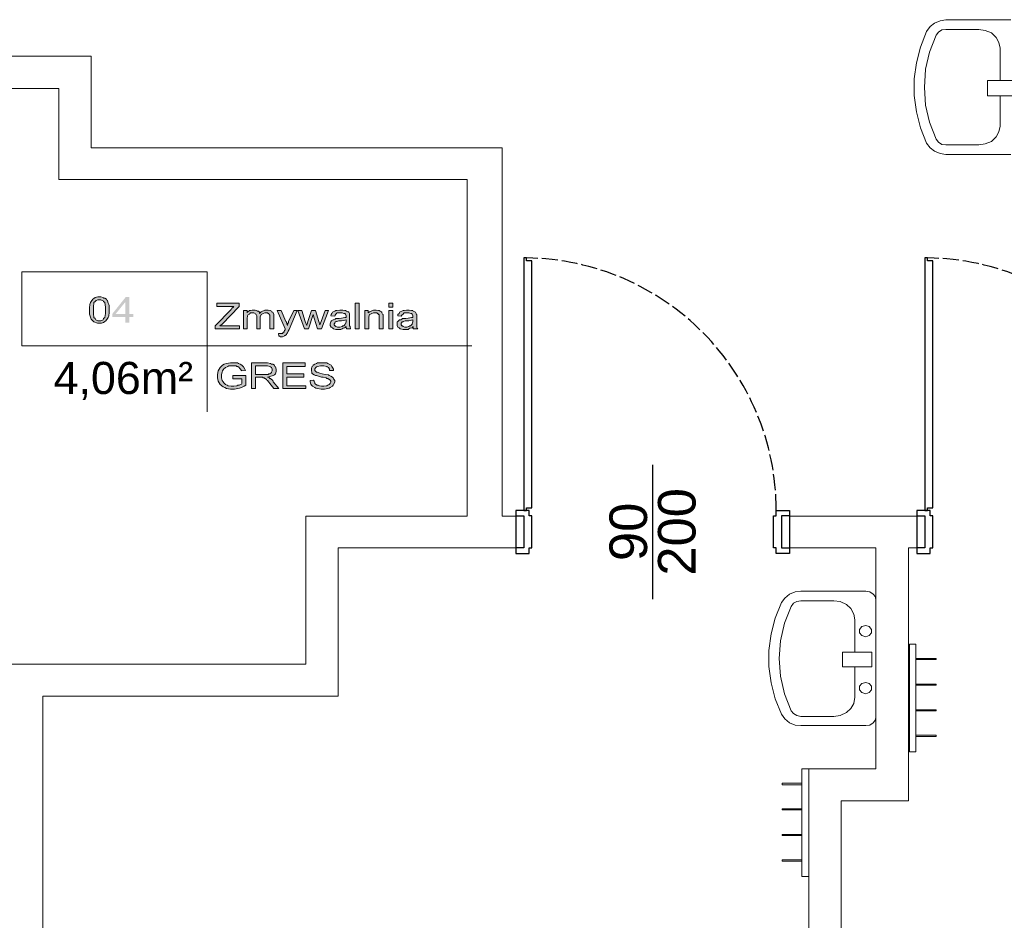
# Model space of a CAD drawing. Header units: millimetres. Extents: x 126553 to 403692, y -95821 to 38049.
# Tile 203 of 256: x 222663 to 223029, y 12925 to 13261. Entities that reach past the tile are written whole.
import ezdxf
from ezdxf.enums import TextEntityAlignment as Align

# ---------------------------------------------------------------- set-up
doc = ezdxf.new("R2010")
doc.units = ezdxf.units.MM
doc.linetypes.add('ACAD_ISO02W100', pattern=[15, 12, -3])
for name, color, linetype, lineweight in [('A4_opis stolarki dla drzwi parametrycznych', 101, 'Continuous', 13), ('opisy', 7, 'Continuous', 18), ('ŚCIANY GRUBE', 7, 'Continuous', 20)]:
    doc.layers.add(name, color=color, linetype=linetype, lineweight=lineweight)
doc.styles.add('A4_opis stolarki dla drzwi parametrycznych', font='arial.ttf')
doc.styles.add('PDF Arial', font='arial.ttf')

msp = doc.modelspace()

# ---------------------------------------------------------------- hatches: boundary and pattern name
at = {"layer": 'opisy'}
h = msp.add_hatch(color=7, dxfattribs=at)
h.paths.add_polyline_path([(222688.48639, 13152.53318), (222688.48639, 13153.38124), (222688.69841, 13154.65333), (222688.91042, 13155.28937), (222689.12243, 13155.7134), (222689.75848, 13156.56145), (222690.1825, 13156.77347), (222690.60653, 13157.1975), (222691.6666, 13157.40951), (222692.72667, 13157.40951), (222693.57473, 13157.1975), (222693.78674, 13156.98548), (222694.21077, 13156.98548), (222694.84681, 13156.56145), (222695.05883, 13156.13742), (222695.27084, 13155.92541), (222695.48286, 13155.07735), (222695.69487, 13154.65333), (222695.90689, 13154.2293), (222695.90689, 13151.68513), (222695.69487, 13150.20103), (222695.48286, 13149.777), (222695.27084, 13149.35297), (222694.6348, 13148.50492), (222694.21077, 13148.2929), (222693.78674, 13147.86887), (222692.93869, 13147.65686), (222691.45459, 13147.65686), (222690.1825, 13148.08089), (222689.54646, 13148.71693), (222689.12243, 13149.14096), (222688.48639, 13151.04909), (222688.48639, 13152.53318)], flags=0)
h.paths.add_polyline_path([(222689.97049, 13152.53318), (222689.97049, 13151.2611), (222690.1825, 13149.777), (222690.60653, 13149.35297), (222690.81855, 13148.92895), (222691.6666, 13148.50492), (222692.72667, 13148.50492), (222693.57473, 13148.92895), (222693.78674, 13149.35297), (222694.21077, 13149.777), (222694.42279, 13151.2611), (222694.42279, 13153.59326), (222694.21077, 13155.28937), (222693.78674, 13155.7134), (222693.57473, 13155.92541), (222692.72667, 13156.34944), (222691.6666, 13156.34944), (222691.03056, 13156.13742), (222690.60653, 13155.7134), (222690.1825, 13155.28937), (222689.97049, 13153.59326), (222689.97049, 13152.53318)], flags=0)
h.paths.add_polyline_path([(222701.84328, 13147.86887), (222701.84328, 13149.98902), (222696.96696, 13149.98902), (222696.96696, 13151.04909), (222702.05529, 13157.40951), (222703.32738, 13157.40951), (222703.32738, 13151.04909), (222704.81148, 13151.04909), (222704.81148, 13149.98902), (222703.32738, 13149.98902), (222703.32738, 13147.86887)], flags=0)
h.paths.add_polyline_path([(222701.84328, 13151.04909), (222701.84328, 13155.50138), (222698.23904, 13151.04909)], flags=0)
h = msp.add_hatch(color=7, dxfattribs=at)
h.paths.add_polyline_path([(222735.34151, 13145.53672), (222735.34151, 13146.59679), (222741.2779, 13152.7452), (222741.48992, 13153.16923), (222742.12596, 13153.59326), (222742.33797, 13153.80527), (222735.97755, 13153.80527), (222735.97755, 13155.07735), (222744.2461, 13155.07735), (222744.2461, 13153.80527), (222737.88568, 13147.23283), (222737.03762, 13146.59679), (222744.45812, 13146.59679), (222744.45812, 13145.53672)], flags=0)
h.paths.add_polyline_path([(222745.94221, 13145.53672), (222745.94221, 13152.32117), (222747.2143, 13152.32117), (222747.2143, 13151.47311), (222747.2143, 13151.68513), (222747.85034, 13152.10916), (222748.06236, 13152.32117), (222748.48638, 13152.32117), (222749.12243, 13152.53318), (222750.1825, 13152.53318), (222750.81854, 13152.32117), (222751.03055, 13152.10916), (222751.45458, 13152.10916), (222751.87861, 13151.68513), (222751.87861, 13151.2611), (222752.51465, 13151.89714), (222753.78674, 13152.53318), (222755.05882, 13152.53318), (222756.11889, 13152.32117), (222756.33091, 13151.89714), (222756.75493, 13151.68513), (222757.17896, 13150.83707), (222757.17896, 13145.53672), (222755.69486, 13145.53672), (222755.69486, 13150.62506), (222755.48285, 13150.83707), (222755.48285, 13151.04909), (222755.27084, 13151.2611), (222755.05882, 13151.2611), (222754.84681, 13151.47311), (222753.78674, 13151.47311), (222753.15069, 13151.2611), (222752.72667, 13151.04909), (222752.51465, 13150.83707), (222752.09062, 13149.98902), (222752.09062, 13145.53672), (222750.81854, 13145.53672), (222750.81854, 13150.41304), (222750.60653, 13150.83707), (222750.39451, 13151.04909), (222750.1825, 13151.2611), (222749.75847, 13151.47311), (222748.48638, 13151.47311), (222748.27437, 13151.2611), (222748.06236, 13151.04909), (222747.63833, 13150.83707), (222747.42631, 13150.41304), (222747.42631, 13150.20103), (222747.2143, 13149.56499), (222747.2143, 13145.53672)], flags=0)
h.paths.add_polyline_path([(222759.08709, 13142.78054), (222758.87508, 13143.84061), (222760.57119, 13143.84061), (222760.57119, 13144.05262), (222760.7832, 13144.26463), (222760.99522, 13144.26463), (222760.99522, 13144.47665), (222761.20723, 13144.90068), (222761.41924, 13145.11269), (222761.41924, 13145.53672), (222758.45105, 13152.32117), (222759.93515, 13152.32117), (222761.63126, 13148.2929), (222761.84327, 13148.08089), (222762.05529, 13147.23283), (222762.2673, 13146.8088), (222762.2673, 13147.23283), (222762.69133, 13147.86887), (222762.69133, 13148.2929), (222764.59946, 13152.32117), (222765.87154, 13152.32117), (222762.90334, 13145.32471), (222762.47932, 13144.68866), (222762.2673, 13144.05262), (222762.05529, 13143.84061), (222761.84327, 13143.41658), (222761.41924, 13142.99255), (222761.20723, 13142.99255), (222760.99522, 13142.78054), (222760.35917, 13142.56852), (222759.72313, 13142.56852), (222759.2991, 13142.78054)], flags=0)
h.paths.add_polyline_path([(222768.62772, 13145.53672), (222766.08355, 13152.32117), (222767.56765, 13152.32117), (222768.83974, 13148.2929), (222769.47578, 13146.8088), (222769.47578, 13147.02082), (222769.68779, 13147.65686), (222769.89981, 13148.2929), (222771.17189, 13152.32117), (222772.65599, 13152.32117), (222773.92808, 13148.2929), (222774.35211, 13147.02082), (222774.77613, 13148.2929), (222776.26023, 13152.32117), (222777.53232, 13152.32117), (222774.98815, 13145.53672), (222773.50405, 13145.53672), (222772.23196, 13149.56499), (222771.80794, 13150.83707), (222770.11182, 13145.53672)], flags=0)
h.paths.add_polyline_path([(222784.10475, 13146.38478), (222783.68073, 13145.96075), (222783.04468, 13145.74873), (222782.62066, 13145.53672), (222782.19663, 13145.32471), (222780.2885, 13145.32471), (222779.44044, 13145.53672), (222779.01642, 13145.96075), (222778.59239, 13146.17276), (222778.16836, 13146.8088), (222778.16836, 13147.44485), (222778.38037, 13148.08089), (222778.59239, 13148.2929), (222778.59239, 13148.50492), (222779.01642, 13148.71693), (222779.22843, 13148.92895), (222779.44044, 13148.92895), (222780.07649, 13149.14096), (222780.2885, 13149.35297), (222781.56058, 13149.35297), (222782.40864, 13149.56499), (222783.68073, 13149.777), (222784.10475, 13149.777), (222784.10475, 13150.20103), (222784.10475, 13150.41304), (222783.89274, 13151.04909), (222783.68073, 13151.2611), (222783.2567, 13151.2611), (222782.62066, 13151.47311), (222780.71253, 13151.47311), (222780.50051, 13151.2611), (222780.2885, 13151.04909), (222780.07649, 13150.62506), (222779.86447, 13150.20103), (222778.38037, 13150.41304), (222778.59239, 13150.83707), (222778.8044, 13151.2611), (222779.01642, 13151.68513), (222779.22843, 13151.89714), (222779.86447, 13152.10916), (222780.2885, 13152.32117), (222780.71253, 13152.32117), (222781.7726, 13152.53318), (222782.83267, 13152.53318), (222783.68073, 13152.32117), (222783.89274, 13152.32117), (222784.31677, 13152.10916), (222784.7408, 13151.89714), (222784.95281, 13151.89714), (222785.16482, 13151.68513), (222785.37684, 13151.2611), (222785.37684, 13146.59679), (222785.58885, 13146.38478), (222785.58885, 13146.17276), (222785.80087, 13145.74873), (222785.80087, 13145.53672), (222784.31677, 13145.53672), (222784.10475, 13146.17276), (222784.10475, 13146.38478)], flags=0)
h.paths.add_polyline_path([(222784.10475, 13148.92895), (222783.68073, 13148.71693), (222782.40864, 13148.50492), (222781.34857, 13148.50492), (222780.71253, 13148.2929), (222780.50051, 13148.2929), (222780.2885, 13148.08089), (222780.07649, 13148.08089), (222779.86447, 13147.86887), (222779.86447, 13147.65686), (222779.65246, 13147.44485), (222779.65246, 13147.02082), (222779.86447, 13146.59679), (222780.07649, 13146.59679), (222780.2885, 13146.38478), (222780.92454, 13146.17276), (222781.7726, 13146.17276), (222782.62066, 13146.38478), (222782.83267, 13146.59679), (222783.2567, 13146.59679), (222783.68073, 13147.02082), (222783.68073, 13147.23283), (222783.89274, 13147.44485), (222784.10475, 13148.08089)], flags=0)
h.paths.add_polyline_path([(222787.49698, 13145.53672), (222787.49698, 13155.07735), (222788.98108, 13155.07735), (222788.98108, 13145.53672)], flags=0)
h.paths.add_polyline_path([(222791.10122, 13145.53672), (222791.10122, 13152.32117), (222792.3733, 13152.32117), (222792.3733, 13151.47311), (222792.79733, 13151.89714), (222794.28143, 13152.53318), (222795.3415, 13152.53318), (222796.18956, 13152.32117), (222796.40157, 13152.32117), (222796.8256, 13152.10916), (222797.24963, 13151.89714), (222797.46164, 13151.68513), (222797.46164, 13151.47311), (222797.67366, 13151.04909), (222797.88567, 13150.83707), (222797.88567, 13145.53672), (222796.40157, 13145.53672), (222796.40157, 13150.83707), (222796.18956, 13150.83707), (222795.97754, 13151.2611), (222795.76553, 13151.2611), (222795.55352, 13151.47311), (222794.28143, 13151.47311), (222793.64539, 13151.2611), (222793.22136, 13151.04909), (222792.79733, 13150.83707), (222792.58532, 13149.98902), (222792.58532, 13145.53672)], flags=0)
h.paths.add_polyline_path([(222800.00581, 13153.59326), (222800.00581, 13155.07735), (222801.48991, 13155.07735), (222801.48991, 13153.59326)], flags=0)
h.paths.add_polyline_path([(222800.00581, 13145.53672), (222800.00581, 13152.32117), (222801.48991, 13152.32117), (222801.48991, 13145.53672)], flags=0)
h.paths.add_polyline_path([(222809.12242, 13146.38478), (222808.69839, 13145.96075), (222807.85033, 13145.74873), (222807.42631, 13145.53672), (222807.21429, 13145.32471), (222805.30616, 13145.32471), (222804.24609, 13145.53672), (222803.82207, 13145.96075), (222803.39804, 13146.17276), (222803.18602, 13146.8088), (222803.18602, 13148.08089), (222803.39804, 13148.2929), (222803.61005, 13148.50492), (222803.82207, 13148.71693), (222804.03408, 13148.92895), (222804.45811, 13148.92895), (222804.88214, 13149.14096), (222805.09415, 13149.35297), (222806.36624, 13149.35297), (222807.21429, 13149.56499), (222808.48638, 13149.777), (222808.9104, 13149.777), (222808.9104, 13150.20103), (222808.9104, 13150.41304), (222808.69839, 13151.04909), (222808.48638, 13151.2611), (222808.27436, 13151.2611), (222807.42631, 13151.47311), (222805.73019, 13151.47311), (222805.51818, 13151.2611), (222805.30616, 13151.04909), (222804.88214, 13150.62506), (222804.67012, 13150.20103), (222803.39804, 13150.41304), (222803.39804, 13150.83707), (222803.82207, 13151.2611), (222804.03408, 13151.68513), (222804.24609, 13151.89714), (222804.88214, 13152.10916), (222805.30616, 13152.32117), (222805.73019, 13152.32117), (222806.57825, 13152.53318), (222807.63832, 13152.53318), (222808.48638, 13152.32117), (222808.9104, 13152.32117), (222809.12242, 13152.10916), (222809.75846, 13151.89714), (222809.75846, 13151.89714), (222809.97048, 13151.68513), (222810.18249, 13151.2611), (222810.18249, 13151.04909), (222810.3945, 13150.83707), (222810.3945, 13146.17276), (222810.60652, 13145.74873), (222810.81853, 13145.53672), (222809.12242, 13145.53672), (222809.12242, 13146.38478)], flags=0)
h.paths.add_polyline_path([(222808.9104, 13148.92895), (222808.48638, 13148.71693), (222807.42631, 13148.50492), (222806.15422, 13148.50492), (222805.51818, 13148.2929), (222805.30616, 13148.2929), (222805.30616, 13148.08089), (222804.88214, 13148.08089), (222804.88214, 13147.86887), (222804.67012, 13147.65686), (222804.67012, 13147.02082), (222804.88214, 13146.59679), (222805.09415, 13146.59679), (222805.30616, 13146.38478), (222805.94221, 13146.17276), (222806.79026, 13146.17276), (222807.42631, 13146.38478), (222807.85033, 13146.59679), (222808.06235, 13146.59679), (222808.48638, 13147.02082), (222808.69839, 13147.23283), (222808.69839, 13147.44485), (222808.9104, 13148.08089)], flags=0)
h = msp.add_hatch(color=7, dxfattribs=at)
h.paths.add_polyline_path([(222741.91395, 13126.87948), (222741.91395, 13128.15156), (222746.79027, 13128.15156), (222746.79027, 13124.54732), (222746.15423, 13124.12329), (222745.09416, 13123.69927), (222744.45812, 13123.48725), (222743.82207, 13123.27524), (222742.54999, 13123.06322), (222741.06589, 13123.06322), (222739.58179, 13123.27524), (222738.94575, 13123.69927), (222738.30971, 13123.91128), (222737.24964, 13124.75934), (222736.82561, 13125.39538), (222736.40158, 13126.03142), (222736.18957, 13127.30351), (222736.18957, 13128.57559), (222736.40158, 13129.84768), (222736.82561, 13130.48372), (222737.24964, 13131.11976), (222738.09769, 13131.96782), (222738.73374, 13132.39184), (222739.58179, 13132.60386), (222741.06589, 13132.81587), (222743.61006, 13132.81587), (222744.03409, 13132.60386), (222744.67013, 13132.39184), (222745.30617, 13131.96782), (222745.7302, 13131.54379), (222745.94221, 13131.33177), (222746.36624, 13130.48372), (222746.57826, 13130.05969), (222745.09416, 13129.84768), (222745.09416, 13130.05969), (222744.67013, 13130.69573), (222744.45812, 13130.90775), (222744.2461, 13131.11976), (222743.82207, 13131.54379), (222743.39805, 13131.54379), (222743.18603, 13131.7558), (222740.42985, 13131.7558), (222740.00582, 13131.54379), (222739.79381, 13131.33177), (222739.15776, 13131.11976), (222738.94575, 13130.90775), (222738.52172, 13130.69573), (222738.30971, 13130.2717), (222738.09769, 13129.84768), (222737.88568, 13129.42365), (222737.67366, 13128.57559), (222737.67366, 13127.30351), (222737.88568, 13126.24344), (222738.30971, 13125.81941), (222738.52172, 13125.39538), (222739.15776, 13124.75934), (222739.79381, 13124.54732), (222740.21783, 13124.33531), (222741.2779, 13124.12329), (222742.33797, 13124.12329), (222743.39805, 13124.33531), (222743.82207, 13124.54732), (222744.2461, 13124.54732), (222745.09416, 13124.97135), (222745.30617, 13125.18337), (222745.30617, 13126.87948)], flags=0)
h.paths.add_polyline_path([(222748.91041, 13123.27524), (222748.91041, 13132.81587), (222754.84681, 13132.81587), (222755.90688, 13132.60386), (222756.33091, 13132.39184), (222756.75493, 13132.39184), (222757.39098, 13131.96782), (222757.60299, 13131.54379), (222757.815, 13131.33177), (222758.02702, 13130.48372), (222758.02702, 13129.63566), (222757.815, 13128.7876), (222757.39098, 13128.36358), (222756.96695, 13128.15156), (222755.69486, 13127.72753), (222754.84681, 13127.51552), (222755.27084, 13127.51552), (222755.69486, 13127.09149), (222755.90688, 13127.09149), (222756.11889, 13126.87948), (222756.75493, 13126.24344), (222756.96695, 13125.81941), (222759.08709, 13123.27524), (222757.17896, 13123.27524), (222755.69486, 13125.18337), (222755.27084, 13125.60739), (222754.84681, 13126.24344), (222754.63479, 13126.45545), (222754.42278, 13126.66746), (222753.99875, 13127.09149), (222753.78674, 13127.09149), (222753.57472, 13127.30351), (222753.15069, 13127.30351), (222752.93868, 13127.51552), (222750.39451, 13127.51552), (222750.39451, 13123.27524)], flags=0)
h.paths.add_polyline_path([(222750.39451, 13128.57559), (222755.05882, 13128.57559), (222755.27084, 13128.7876), (222755.69486, 13128.7876), (222756.11889, 13128.99962), (222756.33091, 13129.21163), (222756.33091, 13129.42365), (222756.54292, 13129.84768), (222756.54292, 13130.48372), (222756.33091, 13131.11976), (222755.90688, 13131.33177), (222755.69486, 13131.54379), (222754.84681, 13131.7558), (222750.39451, 13131.7558)], flags=0)
h.paths.add_polyline_path([(222760.57119, 13123.27524), (222760.57119, 13132.81587), (222768.83974, 13132.81587), (222768.83974, 13131.54379), (222762.05529, 13131.54379), (222762.05529, 13128.7876), (222768.41571, 13128.7876), (222768.41571, 13127.51552), (222762.05529, 13127.51552), (222762.05529, 13124.33531), (222769.05175, 13124.33531), (222769.05175, 13123.27524)], flags=0)
h.paths.add_polyline_path([(222770.74787, 13126.24344), (222772.01995, 13126.45545), (222772.23196, 13126.03142), (222772.44398, 13125.39538), (222772.44398, 13125.18337), (222772.65599, 13124.97135), (222773.29203, 13124.54732), (222773.71606, 13124.54732), (222774.14009, 13124.33531), (222774.98815, 13124.12329), (222775.8362, 13124.12329), (222776.68426, 13124.33531), (222776.89627, 13124.33531), (222777.3203, 13124.54732), (222777.74433, 13124.75934), (222777.95634, 13124.97135), (222778.16836, 13125.18337), (222778.38037, 13125.60739), (222778.38037, 13126.03142), (222778.16836, 13126.45545), (222777.95634, 13126.66746), (222777.74433, 13126.66746), (222777.3203, 13127.09149), (222776.89627, 13127.09149), (222776.68426, 13127.30351), (222775.62419, 13127.51552), (222774.98815, 13127.51552), (222774.14009, 13127.72753), (222773.08002, 13128.15156), (222772.65599, 13128.15156), (222772.23196, 13128.36358), (222771.59592, 13128.7876), (222771.38391, 13128.99962), (222771.38391, 13129.42365), (222771.17189, 13129.84768), (222771.17189, 13130.69573), (222771.38391, 13131.33177), (222771.59592, 13131.54379), (222771.80794, 13131.96782), (222772.44398, 13132.39184), (222773.08002, 13132.60386), (222773.50405, 13132.81587), (222776.89627, 13132.81587), (222777.3203, 13132.60386), (222777.74433, 13132.39184), (222778.59239, 13131.96782), (222778.8044, 13131.54379), (222779.01642, 13131.11976), (222779.44044, 13130.48372), (222779.44044, 13130.05969), (222777.95634, 13130.05969), (222777.95634, 13130.48372), (222777.53232, 13131.11976), (222777.10829, 13131.33177), (222776.89627, 13131.54379), (222775.8362, 13131.7558), (222774.56412, 13131.7558), (222773.50405, 13131.54379), (222773.08002, 13131.33177), (222772.86801, 13131.11976), (222772.44398, 13130.69573), (222772.44398, 13130.05969), (222772.86801, 13129.63566), (222773.08002, 13129.42365), (222773.29203, 13129.42365), (222774.35211, 13128.99962), (222775.20016, 13128.7876), (222776.26023, 13128.57559), (222777.53232, 13128.36358), (222777.74433, 13128.15156), (222778.38037, 13127.93955), (222779.01642, 13127.51552), (222779.22843, 13127.30351), (222779.44044, 13126.87948), (222779.86447, 13126.24344), (222779.86447, 13125.60739), (222779.44044, 13124.75934), (222779.22843, 13124.54732), (222779.01642, 13124.12329), (222778.16836, 13123.69927), (222777.74433, 13123.48725), (222777.3203, 13123.27524), (222776.04822, 13123.06322), (222774.77613, 13123.06322), (222773.50405, 13123.27524), (222772.86801, 13123.48725), (222772.44398, 13123.69927), (222771.59592, 13124.12329), (222771.17189, 13124.54732), (222770.95988, 13124.97135), (222770.74787, 13125.81941), (222770.74787, 13126.24344)], flags=0)

# ---------------------------------------------------------------- linework, layer by layer
at = {"color": 7}
for p, q in [((222847.28496, 13075.91129), (222847.28496, 13063.91129)), ((222949.28496, 13075.91129), (222949.28496, 13063.91129)), ((222996.73369, 13075.91129), (222996.73369, 13063.91129))]:
    msp.add_line(p, q, dxfattribs=at)
for points in [[(222850.28496, 13077.91129), (222851.28496, 13077.91129), (222851.28496, 13078.91129), (222853.28496, 13078.91129), (222853.28496, 13170.91169), (222851.28496, 13170.91169), (222851.28496, 13171.91126), (222850.28496, 13171.91126)], [(222999.73369, 13077.91129), (223000.73369, 13077.91129), (223000.73369, 13078.91129), (223002.73369, 13078.91129), (223002.73369, 13170.91169), (223000.73369, 13170.91169), (223000.73369, 13171.91126), (222999.73369, 13171.91126)], [(222847.28496, 13075.91129), (222850.28496, 13075.91129), (222850.28496, 13063.91129), (222847.28496, 13063.91129), (222847.28496, 13061.91129), (222852.28496, 13061.91129), (222852.28496, 13063.91129), (222853.28496, 13063.91129), (222853.28496, 13075.91129), (222852.28496, 13075.91129), (222852.28496, 13077.91129), (222847.28496, 13077.91129)], [(222943.28496, 13063.91129), (222943.28496, 13075.91129), (222944.28496, 13075.91129), (222944.28496, 13077.91129), (222949.28496, 13077.91129), (222949.28496, 13075.91129), (222946.28496, 13075.91129), (222946.28496, 13063.91129), (222949.28496, 13063.91129), (222949.28496, 13061.91129), (222944.28496, 13061.91129), (222944.28496, 13063.91129)], [(222996.73369, 13075.91129), (222999.73369, 13075.91129), (222999.73369, 13063.91129), (222996.73369, 13063.91129), (222996.73369, 13061.91129), (223001.73369, 13061.91129), (223001.73369, 13063.91129), (223002.73369, 13063.91129), (223002.73369, 13075.91129), (223001.73369, 13075.91129), (223001.73369, 13077.91129), (222996.73369, 13077.91129)]]:
    msp.add_lwpolyline(points, close=True, dxfattribs=at)
msp.add_lwpolyline([(222898.28496, 13094.91129), (222898.28496, 13075.91129), (222898.28496, 13063.91129), (222898.28496, 13044.91129)], dxfattribs=at)
at = {"color": 7, "linetype": 'ACAD_ISO02W100', "ltscale": 0.5}
for centre in [(222850.22221, 13077.78257), (222999.67094, 13077.78257)]:
    msp.add_arc(centre, 94.13472, 0.0783467, 89.3531378, dxfattribs=at)
at = {"layer": 'opisy', "color": 7}
for points in [[(222663.25671, 13166.73813), (222732.37331, 13166.73813), (222732.37331, 13139.1763), (222663.25671, 13139.1763)], [(222688.48639, 13152.53318), (222688.48639, 13153.38124), (222688.69841, 13154.65333), (222688.91042, 13155.28937), (222689.12243, 13155.7134), (222689.75848, 13156.56145), (222690.1825, 13156.77347), (222690.60653, 13157.1975), (222691.6666, 13157.40951), (222692.72667, 13157.40951), (222693.57473, 13157.1975), (222693.78674, 13156.98548), (222694.21077, 13156.98548), (222694.84681, 13156.56145), (222695.05883, 13156.13742), (222695.27084, 13155.92541), (222695.48286, 13155.07735), (222695.69487, 13154.65333), (222695.90689, 13154.2293), (222695.90689, 13151.68513), (222695.69487, 13150.20103), (222695.48286, 13149.777), (222695.27084, 13149.35297), (222694.6348, 13148.50492), (222694.21077, 13148.2929), (222693.78674, 13147.86887), (222692.93869, 13147.65686), (222691.45459, 13147.65686), (222690.1825, 13148.08089), (222689.54646, 13148.71693), (222689.12243, 13149.14096), (222688.48639, 13151.04909)], [(222689.97049, 13152.53318), (222689.97049, 13151.2611), (222690.1825, 13149.777), (222690.60653, 13149.35297), (222690.81855, 13148.92895), (222691.6666, 13148.50492), (222692.72667, 13148.50492), (222693.57473, 13148.92895), (222693.78674, 13149.35297), (222694.21077, 13149.777), (222694.42279, 13151.2611), (222694.42279, 13153.59326), (222694.21077, 13155.28937), (222693.78674, 13155.7134), (222693.57473, 13155.92541), (222692.72667, 13156.34944), (222691.6666, 13156.34944), (222691.03056, 13156.13742), (222690.60653, 13155.7134), (222690.1825, 13155.28937), (222689.97049, 13153.59326)], [(222735.34151, 13145.53672), (222735.34151, 13146.59679), (222741.2779, 13152.7452), (222741.48992, 13153.16923), (222742.12596, 13153.59326), (222742.33797, 13153.80527), (222735.97755, 13153.80527), (222735.97755, 13155.07735), (222744.2461, 13155.07735), (222744.2461, 13153.80527), (222737.88568, 13147.23283), (222737.03762, 13146.59679), (222744.45812, 13146.59679), (222744.45812, 13145.53672)], [(222787.49698, 13145.53672), (222787.49698, 13155.07735), (222788.98108, 13155.07735), (222788.98108, 13145.53672)], [(222800.00581, 13153.59326), (222800.00581, 13155.07735), (222801.48991, 13155.07735), (222801.48991, 13153.59326)], [(222745.94221, 13145.53672), (222745.94221, 13152.32117), (222747.2143, 13152.32117), (222747.2143, 13151.47311), (222747.2143, 13151.68513), (222747.85034, 13152.10916), (222748.06236, 13152.32117), (222748.48638, 13152.32117), (222749.12243, 13152.53318), (222750.1825, 13152.53318), (222750.81854, 13152.32117), (222751.03055, 13152.10916), (222751.45458, 13152.10916), (222751.87861, 13151.68513), (222751.87861, 13151.2611), (222752.51465, 13151.89714), (222753.78674, 13152.53318), (222755.05882, 13152.53318), (222756.11889, 13152.32117), (222756.33091, 13151.89714), (222756.75493, 13151.68513), (222757.17896, 13150.83707), (222757.17896, 13145.53672), (222755.69486, 13145.53672), (222755.69486, 13150.62506), (222755.48285, 13150.83707), (222755.48285, 13151.04909), (222755.27084, 13151.2611), (222755.05882, 13151.2611), (222754.84681, 13151.47311), (222753.78674, 13151.47311), (222753.15069, 13151.2611), (222752.72667, 13151.04909), (222752.51465, 13150.83707), (222752.09062, 13149.98902), (222752.09062, 13145.53672), (222750.81854, 13145.53672), (222750.81854, 13150.41304), (222750.60653, 13150.83707), (222750.39451, 13151.04909), (222750.1825, 13151.2611), (222749.75847, 13151.47311), (222748.48638, 13151.47311), (222748.27437, 13151.2611), (222748.06236, 13151.04909), (222747.63833, 13150.83707), (222747.42631, 13150.41304), (222747.42631, 13150.20103), (222747.2143, 13149.56499), (222747.2143, 13145.53672)], [(222759.08709, 13142.78054), (222758.87508, 13143.84061), (222760.57119, 13143.84061), (222760.57119, 13144.05262), (222760.7832, 13144.26463), (222760.99522, 13144.26463), (222760.99522, 13144.47665), (222761.20723, 13144.90068), (222761.41924, 13145.11269), (222761.41924, 13145.53672), (222758.45105, 13152.32117), (222759.93515, 13152.32117), (222761.63126, 13148.2929), (222761.84327, 13148.08089), (222762.05529, 13147.23283), (222762.2673, 13146.8088), (222762.2673, 13147.23283), (222762.69133, 13147.86887), (222762.69133, 13148.2929), (222764.59946, 13152.32117), (222765.87154, 13152.32117), (222762.90334, 13145.32471), (222762.47932, 13144.68866), (222762.2673, 13144.05262), (222762.05529, 13143.84061), (222761.84327, 13143.41658), (222761.41924, 13142.99255), (222761.20723, 13142.99255), (222760.99522, 13142.78054), (222760.35917, 13142.56852), (222759.72313, 13142.56852), (222759.2991, 13142.78054)], [(222768.62772, 13145.53672), (222766.08355, 13152.32117), (222767.56765, 13152.32117), (222768.83974, 13148.2929), (222769.47578, 13146.8088), (222769.47578, 13147.02082), (222769.68779, 13147.65686), (222769.89981, 13148.2929), (222771.17189, 13152.32117), (222772.65599, 13152.32117), (222773.92808, 13148.2929), (222774.35211, 13147.02082), (222774.77613, 13148.2929), (222776.26023, 13152.32117), (222777.53232, 13152.32117), (222774.98815, 13145.53672), (222773.50405, 13145.53672), (222772.23196, 13149.56499), (222771.80794, 13150.83707), (222770.11182, 13145.53672)], [(222784.10475, 13146.38478), (222783.68073, 13145.96075), (222783.04468, 13145.74873), (222782.62066, 13145.53672), (222782.19663, 13145.32471), (222780.2885, 13145.32471), (222779.44044, 13145.53672), (222779.01642, 13145.96075), (222778.59239, 13146.17276), (222778.16836, 13146.8088), (222778.16836, 13147.44485), (222778.38037, 13148.08089), (222778.59239, 13148.2929), (222778.59239, 13148.50492), (222779.01642, 13148.71693), (222779.22843, 13148.92895), (222779.44044, 13148.92895), (222780.07649, 13149.14096), (222780.2885, 13149.35297), (222781.56058, 13149.35297), (222782.40864, 13149.56499), (222783.68073, 13149.777), (222784.10475, 13149.777), (222784.10475, 13150.20103), (222784.10475, 13150.41304), (222783.89274, 13151.04909), (222783.68073, 13151.2611), (222783.2567, 13151.2611), (222782.62066, 13151.47311), (222780.71253, 13151.47311), (222780.50051, 13151.2611), (222780.2885, 13151.04909), (222780.07649, 13150.62506), (222779.86447, 13150.20103), (222778.38037, 13150.41304), (222778.59239, 13150.83707), (222778.8044, 13151.2611), (222779.01642, 13151.68513), (222779.22843, 13151.89714), (222779.86447, 13152.10916), (222780.2885, 13152.32117), (222780.71253, 13152.32117), (222781.7726, 13152.53318), (222782.83267, 13152.53318), (222783.68073, 13152.32117), (222783.89274, 13152.32117), (222784.31677, 13152.10916), (222784.7408, 13151.89714), (222784.95281, 13151.89714), (222785.16482, 13151.68513), (222785.37684, 13151.2611), (222785.37684, 13146.59679), (222785.58885, 13146.38478), (222785.58885, 13146.17276), (222785.80087, 13145.74873), (222785.80087, 13145.53672), (222784.31677, 13145.53672), (222784.10475, 13146.17276)], [(222791.10122, 13145.53672), (222791.10122, 13152.32117), (222792.3733, 13152.32117), (222792.3733, 13151.47311), (222792.79733, 13151.89714), (222794.28143, 13152.53318), (222795.3415, 13152.53318), (222796.18956, 13152.32117), (222796.40157, 13152.32117), (222796.8256, 13152.10916), (222797.24963, 13151.89714), (222797.46164, 13151.68513), (222797.46164, 13151.47311), (222797.67366, 13151.04909), (222797.88567, 13150.83707), (222797.88567, 13145.53672), (222796.40157, 13145.53672), (222796.40157, 13150.83707), (222796.18956, 13150.83707), (222795.97754, 13151.2611), (222795.76553, 13151.2611), (222795.55352, 13151.47311), (222794.28143, 13151.47311), (222793.64539, 13151.2611), (222793.22136, 13151.04909), (222792.79733, 13150.83707), (222792.58532, 13149.98902), (222792.58532, 13145.53672)], [(222800.00581, 13145.53672), (222800.00581, 13152.32117), (222801.48991, 13152.32117), (222801.48991, 13145.53672)], [(222809.12242, 13146.38478), (222808.69839, 13145.96075), (222807.85033, 13145.74873), (222807.42631, 13145.53672), (222807.21429, 13145.32471), (222805.30616, 13145.32471), (222804.24609, 13145.53672), (222803.82207, 13145.96075), (222803.39804, 13146.17276), (222803.18602, 13146.8088), (222803.18602, 13148.08089), (222803.39804, 13148.2929), (222803.61005, 13148.50492), (222803.82207, 13148.71693), (222804.03408, 13148.92895), (222804.45811, 13148.92895), (222804.88214, 13149.14096), (222805.09415, 13149.35297), (222806.36624, 13149.35297), (222807.21429, 13149.56499), (222808.48638, 13149.777), (222808.9104, 13149.777), (222808.9104, 13150.20103), (222808.9104, 13150.41304), (222808.69839, 13151.04909), (222808.48638, 13151.2611), (222808.27436, 13151.2611), (222807.42631, 13151.47311), (222805.73019, 13151.47311), (222805.51818, 13151.2611), (222805.30616, 13151.04909), (222804.88214, 13150.62506), (222804.67012, 13150.20103), (222803.39804, 13150.41304), (222803.39804, 13150.83707), (222803.82207, 13151.2611), (222804.03408, 13151.68513), (222804.24609, 13151.89714), (222804.88214, 13152.10916), (222805.30616, 13152.32117), (222805.73019, 13152.32117), (222806.57825, 13152.53318), (222807.63832, 13152.53318), (222808.48638, 13152.32117), (222808.9104, 13152.32117), (222809.12242, 13152.10916), (222809.75846, 13151.89714), (222809.97048, 13151.68513), (222810.18249, 13151.2611), (222810.18249, 13151.04909), (222810.3945, 13150.83707), (222810.3945, 13146.17276), (222810.60652, 13145.74873), (222810.81853, 13145.53672), (222809.12242, 13145.53672)], [(222784.10475, 13148.92895), (222783.68073, 13148.71693), (222782.40864, 13148.50492), (222781.34857, 13148.50492), (222780.71253, 13148.2929), (222780.50051, 13148.2929), (222780.2885, 13148.08089), (222780.07649, 13148.08089), (222779.86447, 13147.86887), (222779.86447, 13147.65686), (222779.65246, 13147.44485), (222779.65246, 13147.02082), (222779.86447, 13146.59679), (222780.07649, 13146.59679), (222780.2885, 13146.38478), (222780.92454, 13146.17276), (222781.7726, 13146.17276), (222782.62066, 13146.38478), (222782.83267, 13146.59679), (222783.2567, 13146.59679), (222783.68073, 13147.02082), (222783.68073, 13147.23283), (222783.89274, 13147.44485), (222784.10475, 13148.08089)], [(222808.9104, 13148.92895), (222808.48638, 13148.71693), (222807.42631, 13148.50492), (222806.15422, 13148.50492), (222805.51818, 13148.2929), (222805.30616, 13148.2929), (222805.30616, 13148.08089), (222804.88214, 13148.08089), (222804.88214, 13147.86887), (222804.67012, 13147.65686), (222804.67012, 13147.02082), (222804.88214, 13146.59679), (222805.09415, 13146.59679), (222805.30616, 13146.38478), (222805.94221, 13146.17276), (222806.79026, 13146.17276), (222807.42631, 13146.38478), (222807.85033, 13146.59679), (222808.06235, 13146.59679), (222808.48638, 13147.02082), (222808.69839, 13147.23283), (222808.69839, 13147.44485), (222808.9104, 13148.08089)], [(222741.91395, 13126.87948), (222741.91395, 13128.15156), (222746.79027, 13128.15156), (222746.79027, 13124.54732), (222746.15423, 13124.12329), (222745.09416, 13123.69927), (222744.45812, 13123.48725), (222743.82207, 13123.27524), (222742.54999, 13123.06322), (222741.06589, 13123.06322), (222739.58179, 13123.27524), (222738.94575, 13123.69927), (222738.30971, 13123.91128), (222737.24964, 13124.75934), (222736.82561, 13125.39538), (222736.40158, 13126.03142), (222736.18957, 13127.30351), (222736.18957, 13128.57559), (222736.40158, 13129.84768), (222736.82561, 13130.48372), (222737.24964, 13131.11976), (222738.09769, 13131.96782), (222738.73374, 13132.39184), (222739.58179, 13132.60386), (222741.06589, 13132.81587), (222743.61006, 13132.81587), (222744.03409, 13132.60386), (222744.67013, 13132.39184), (222745.30617, 13131.96782), (222745.7302, 13131.54379), (222745.94221, 13131.33177), (222746.36624, 13130.48372), (222746.57826, 13130.05969), (222745.09416, 13129.84768), (222745.09416, 13130.05969), (222744.67013, 13130.69573), (222744.45812, 13130.90775), (222744.2461, 13131.11976), (222743.82207, 13131.54379), (222743.39805, 13131.54379), (222743.18603, 13131.7558), (222740.42985, 13131.7558), (222740.00582, 13131.54379), (222739.79381, 13131.33177), (222739.15776, 13131.11976), (222738.94575, 13130.90775), (222738.52172, 13130.69573), (222738.30971, 13130.2717), (222738.09769, 13129.84768), (222737.88568, 13129.42365), (222737.67366, 13128.57559), (222737.67366, 13127.30351), (222737.88568, 13126.24344), (222738.30971, 13125.81941), (222738.52172, 13125.39538), (222739.15776, 13124.75934), (222739.79381, 13124.54732), (222740.21783, 13124.33531), (222741.2779, 13124.12329), (222742.33797, 13124.12329), (222743.39805, 13124.33531), (222743.82207, 13124.54732), (222744.2461, 13124.54732), (222745.09416, 13124.97135), (222745.30617, 13125.18337), (222745.30617, 13126.87948)], [(222748.91041, 13123.27524), (222748.91041, 13132.81587), (222754.84681, 13132.81587), (222755.90688, 13132.60386), (222756.33091, 13132.39184), (222756.75493, 13132.39184), (222757.39098, 13131.96782), (222757.60299, 13131.54379), (222757.815, 13131.33177), (222758.02702, 13130.48372), (222758.02702, 13129.63566), (222757.815, 13128.7876), (222757.39098, 13128.36358), (222756.96695, 13128.15156), (222755.69486, 13127.72753), (222754.84681, 13127.51552), (222755.27084, 13127.51552), (222755.69486, 13127.09149), (222755.90688, 13127.09149), (222756.11889, 13126.87948), (222756.75493, 13126.24344), (222756.96695, 13125.81941), (222759.08709, 13123.27524), (222757.17896, 13123.27524), (222755.69486, 13125.18337), (222755.27084, 13125.60739), (222754.84681, 13126.24344), (222754.63479, 13126.45545), (222754.42278, 13126.66746), (222753.99875, 13127.09149), (222753.78674, 13127.09149), (222753.57472, 13127.30351), (222753.15069, 13127.30351), (222752.93868, 13127.51552), (222750.39451, 13127.51552), (222750.39451, 13123.27524)], [(222750.39451, 13128.57559), (222755.05882, 13128.57559), (222755.27084, 13128.7876), (222755.69486, 13128.7876), (222756.11889, 13128.99962), (222756.33091, 13129.21163), (222756.33091, 13129.42365), (222756.54292, 13129.84768), (222756.54292, 13130.48372), (222756.33091, 13131.11976), (222755.90688, 13131.33177), (222755.69486, 13131.54379), (222754.84681, 13131.7558), (222750.39451, 13131.7558)], [(222760.57119, 13123.27524), (222760.57119, 13132.81587), (222768.83974, 13132.81587), (222768.83974, 13131.54379), (222762.05529, 13131.54379), (222762.05529, 13128.7876), (222768.41571, 13128.7876), (222768.41571, 13127.51552), (222762.05529, 13127.51552), (222762.05529, 13124.33531), (222769.05175, 13124.33531), (222769.05175, 13123.27524)], [(222770.74787, 13126.24344), (222772.01995, 13126.45545), (222772.23196, 13126.03142), (222772.44398, 13125.39538), (222772.44398, 13125.18337), (222772.65599, 13124.97135), (222773.29203, 13124.54732), (222773.71606, 13124.54732), (222774.14009, 13124.33531), (222774.98815, 13124.12329), (222775.8362, 13124.12329), (222776.68426, 13124.33531), (222776.89627, 13124.33531), (222777.3203, 13124.54732), (222777.74433, 13124.75934), (222777.95634, 13124.97135), (222778.16836, 13125.18337), (222778.38037, 13125.60739), (222778.38037, 13126.03142), (222778.16836, 13126.45545), (222777.95634, 13126.66746), (222777.74433, 13126.66746), (222777.3203, 13127.09149), (222776.89627, 13127.09149), (222776.68426, 13127.30351), (222775.62419, 13127.51552), (222774.98815, 13127.51552), (222774.14009, 13127.72753), (222773.08002, 13128.15156), (222772.65599, 13128.15156), (222772.23196, 13128.36358), (222771.59592, 13128.7876), (222771.38391, 13128.99962), (222771.38391, 13129.42365), (222771.17189, 13129.84768), (222771.17189, 13130.69573), (222771.38391, 13131.33177), (222771.59592, 13131.54379), (222771.80794, 13131.96782), (222772.44398, 13132.39184), (222773.08002, 13132.60386), (222773.50405, 13132.81587), (222776.89627, 13132.81587), (222777.3203, 13132.60386), (222777.74433, 13132.39184), (222778.59239, 13131.96782), (222778.8044, 13131.54379), (222779.01642, 13131.11976), (222779.44044, 13130.48372), (222779.44044, 13130.05969), (222777.95634, 13130.05969), (222777.95634, 13130.48372), (222777.53232, 13131.11976), (222777.10829, 13131.33177), (222776.89627, 13131.54379), (222775.8362, 13131.7558), (222774.56412, 13131.7558), (222773.50405, 13131.54379), (222773.08002, 13131.33177), (222772.86801, 13131.11976), (222772.44398, 13130.69573), (222772.44398, 13130.05969), (222772.86801, 13129.63566), (222773.08002, 13129.42365), (222773.29203, 13129.42365), (222774.35211, 13128.99962), (222775.20016, 13128.7876), (222776.26023, 13128.57559), (222777.53232, 13128.36358), (222777.74433, 13128.15156), (222778.38037, 13127.93955), (222779.01642, 13127.51552), (222779.22843, 13127.30351), (222779.44044, 13126.87948), (222779.86447, 13126.24344), (222779.86447, 13125.60739), (222779.44044, 13124.75934), (222779.22843, 13124.54732), (222779.01642, 13124.12329), (222778.16836, 13123.69927), (222777.74433, 13123.48725), (222777.3203, 13123.27524), (222776.04822, 13123.06322), (222774.77613, 13123.06322), (222773.50405, 13123.27524), (222772.86801, 13123.48725), (222772.44398, 13123.69927), (222771.59592, 13124.12329), (222771.17189, 13124.54732), (222770.95988, 13124.97135), (222770.74787, 13125.81941)]]:
    msp.add_lwpolyline(points, close=True, dxfattribs=at)
for points in [[(222732.37331, 13140.44838), (222732.37331, 13114.58266)], [(222732.37331, 13139.1763), (222830.95987, 13139.1763)]]:
    msp.add_lwpolyline(points, dxfattribs=at)
at = {"layer": 'ŚCIANY GRUBE', "color": 7}
for points in [[(223031.73723, 13210.41304), (223007.56762, 13210.41304), (223005.44748, 13210.83706), (223003.32734, 13211.68512), (223001.63123, 13212.95721), (223000.35914, 13214.65332), (222998.02699, 13220.3777), (222996.54289, 13226.31409), (222995.69483, 13232.4625), (222995.69483, 13238.61091), (222996.54289, 13244.54731), (222998.02699, 13250.4837), (223000.35914, 13256.20808), (223001.63123, 13258.11621), (223003.32734, 13259.38829), (223005.44748, 13260.23635), (223007.56762, 13260.66038), (223031.73723, 13260.66038)], [(223027.70896, 13232.25049), (223027.70896, 13221.01374), (223027.28494, 13218.8936), (223026.22486, 13216.98547), (223024.52875, 13215.28936), (223022.1966, 13214.4413), (223019.86444, 13214.01728), (223007.56762, 13214.01728), (223006.08352, 13214.22929), (223004.81144, 13215.07735), (223003.96338, 13216.13742), (223001.41921, 13222.49784), (222999.93512, 13228.85826), (222999.51109, 13235.4307), (222999.93512, 13242.21515), (223001.41921, 13248.57558), (223003.96338, 13254.936), (223004.81144, 13255.99607), (223006.08352, 13256.84413), (223007.56762, 13257.05614), (223019.86444, 13257.05614), (223022.1966, 13256.63211), (223024.52875, 13255.78406), (223026.22486, 13254.08794), (223027.28494, 13252.17982), (223027.70896, 13250.05967), (223027.70896, 13237.97487)], [(222592.444, 13235.64271), (222592.444, 13247.09148), (222684.0341, 13247.09148)], [(222598.80442, 13235.00667), (222677.03763, 13235.00667), (222677.03763, 13201.08442), (222829.26376, 13201.08442), (222829.26376, 13075.78408), (222769.05175, 13075.78408), (222769.05175, 13020.66041), (222659.01643, 13020.66041), (222659.01643, 13008.78762), (222659.01643, 12968.29293)], [(222769.05175, 13075.78408), (222769.05175, 13020.66041), (222659.01643, 13020.66041)], [(222973.64537, 13019.60034), (222973.64537, 13008.36359), (222973.22134, 13006.03144), (222972.16127, 13004.12331), (222970.46515, 13002.63921), (222968.133, 13001.57914), (222965.80084, 13001.15511), (222953.50403, 13001.15511), (222952.01993, 13001.57914), (222950.74784, 13002.21518), (222949.89979, 13003.27525), (222947.35562, 13009.63568), (222945.87152, 13016.20811), (222945.44749, 13022.78055), (222945.87152, 13029.35299), (222947.35562, 13035.92543), (222949.89979, 13042.07384), (222950.74784, 13043.34592), (222952.01993, 13043.98196), (222953.50403, 13044.19398), (222965.80084, 13044.19398), (222968.133, 13043.98196), (222970.46515, 13042.92189), (222972.16127, 13041.43779), (222973.22134, 13039.31765), (222973.64537, 13037.19751), (222973.64537, 13025.11271)], [(222996.33088, 13022.78055), (223003.96338, 13022.78055), (223003.96338, 13022.35652), (222996.33088, 13022.35652)], [(222996.33088, 13003.69928), (223003.96338, 13003.69928), (223003.96338, 13003.27525), (222996.33088, 13003.27525)], [(222996.33088, 13001.79115), (222996.33088, 13002.63921)], [(222953.92805, 12976.34946), (222946.50756, 12976.34946), (222946.50756, 12975.71342), (222953.92805, 12975.71342)], [(222953.92805, 12957.26819), (222946.50756, 12957.26819), (222946.50756, 12956.84416), (222953.92805, 12956.84416)], [(222953.92805, 12955.36007), (222953.92805, 12956.20812)]]:
    msp.add_lwpolyline(points, dxfattribs=at)
at = {"layer": 'ŚCIANY GRUBE', "color": 0}
for points in [[(222659.01643, 12968.92897), (222659.01643, 12956.42014), (222659.01643, 12797.40956), (222671.10123, 12797.40956), (222671.10123, 13008.78762), (222781.13656, 13008.78762), (222781.13656, 13063.91129), (222841.34856, 13063.91129), (222847.28496, 13063.91129), (222847.28496, 13075.78408), (222842.19662, 13075.78408), (222842.19662, 13212.95721), (222689.12243, 13212.95721), (222689.12243, 13247.09148), (222598.80442, 13247.09148)], [(222967.49696, 12796.34948), (222956.47222, 12796.34948), (222956.47222, 12981.64981), (222981.48989, 12981.64981), (222981.48989, 13063.91129), (222949.28496, 13063.91129), (222949.28496, 13075.78408), (222996.73369, 13075.78408), (222996.73369, 13063.91129), (222993.57469, 13063.91129), (222993.57469, 12969.77702), (222968.55703, 12969.77702), (222968.55703, 12796.34948)]]:
    msp.add_lwpolyline(points, dxfattribs=at)
at = {"layer": 'ŚCIANY GRUBE', "color": 7}
for points in [[(223034.06939, 13237.97487), (223023.04465, 13237.97487), (223023.04465, 13232.25049), (223034.06939, 13232.25049)], [(222953.50403, 12997.76289), (222951.38388, 12997.9749), (222949.26374, 12998.82296), (222947.56763, 13000.30706), (222946.29555, 13002.00317), (222943.96339, 13007.72755), (222942.47929, 13013.66394), (222941.63124, 13019.81235), (222941.63124, 13025.74875), (222942.47929, 13031.89716), (222943.96339, 13037.83355), (222946.29555, 13043.55793), (222947.56763, 13045.25405), (222949.26374, 13046.73815), (222951.38388, 13047.5862), (222953.50403, 13047.79822), (222977.67363, 13047.79822), (222979.15773, 13047.5862), (222980.42982, 13046.73815), (222981.27787, 13045.67807), (222981.48989, 13044.19398), (222981.48989, 13001.15511), (222981.27787, 12999.88303), (222980.42982, 12998.82296), (222979.15773, 12997.9749), (222977.67363, 12997.76289)], [(222979.79378, 13033.59327), (222979.79378, 13032.32119), (222978.94572, 13031.26112), (222977.67363, 13030.83709), (222976.18954, 13031.26112), (222975.34148, 13032.32119), (222975.34148, 13033.59327), (222976.18954, 13034.65334), (222977.67363, 13035.07737), (222978.94572, 13034.65334)], [(222980.00579, 13025.11271), (222968.98106, 13025.11271), (222968.98106, 13019.60034), (222980.00579, 13019.60034)], [(222993.99872, 12988.01024), (222996.33088, 12988.01024), (222996.33088, 13028.0809), (222993.99872, 13028.0809)], [(222977.67363, 13013.87596), (222978.94572, 13013.45193), (222979.79378, 13012.39186), (222979.79378, 13011.11978), (222978.94572, 13010.0597), (222977.67363, 13009.63568), (222976.18954, 13010.0597), (222975.34148, 13011.11978), (222975.34148, 13012.39186), (222976.18954, 13013.45193)], [(223003.96338, 13013.23992), (223003.96338, 13012.81589), (222996.33088, 13012.81589), (222996.33088, 13013.23992)], [(223003.96338, 12993.73462), (222996.33088, 12993.73462), (222996.33088, 12994.15865), (223003.96338, 12994.15865)], [(222956.47222, 12941.57915), (222953.92805, 12941.57915), (222953.92805, 12981.64981), (222956.47222, 12981.64981)], [(222946.50756, 12966.80883), (222946.50756, 12966.3848), (222953.92805, 12966.3848), (222953.92805, 12966.80883)], [(222946.50756, 12947.30353), (222953.92805, 12947.30353), (222953.92805, 12947.72756), (222946.50756, 12947.72756)], [(222956.47222, 12951.11978), (222956.47222, 12927.16219)]]:
    msp.add_lwpolyline(points, close=True, dxfattribs=at)

# ---------------------------------------------------------------- texts
at = {"layer": 'A4_opis stolarki dla drzwi parametrycznych', "color": 7, "style": 'A4_opis stolarki dla drzwi parametrycznych'}
msp.add_text('90', height=14, rotation=90, dxfattribs=at).set_placement((222889.21307, 13069.91129), align=Align.MIDDLE_CENTER)
at = {"layer": 'A4_opis stolarki dla drzwi parametrycznych', "color": 7, "style": 'A4_opis stolarki dla drzwi parametrycznych', "flags": 12}
msp.add_attdef('200', text='200', height=14, rotation=90, dxfattribs=at).set_placement((222907.28496, 13069.91129), align=Align.MIDDLE_CENTER)
at = {"layer": 'opisy', "color": 7, "insert": (222675.12956, 13119.03458), "char_height": 11.953839, "attachment_point": 7, "style": 'PDF Arial'}
msp.add_mtext('4,06m²', dxfattribs=at)

doc.saveas('drawing.dxf')
